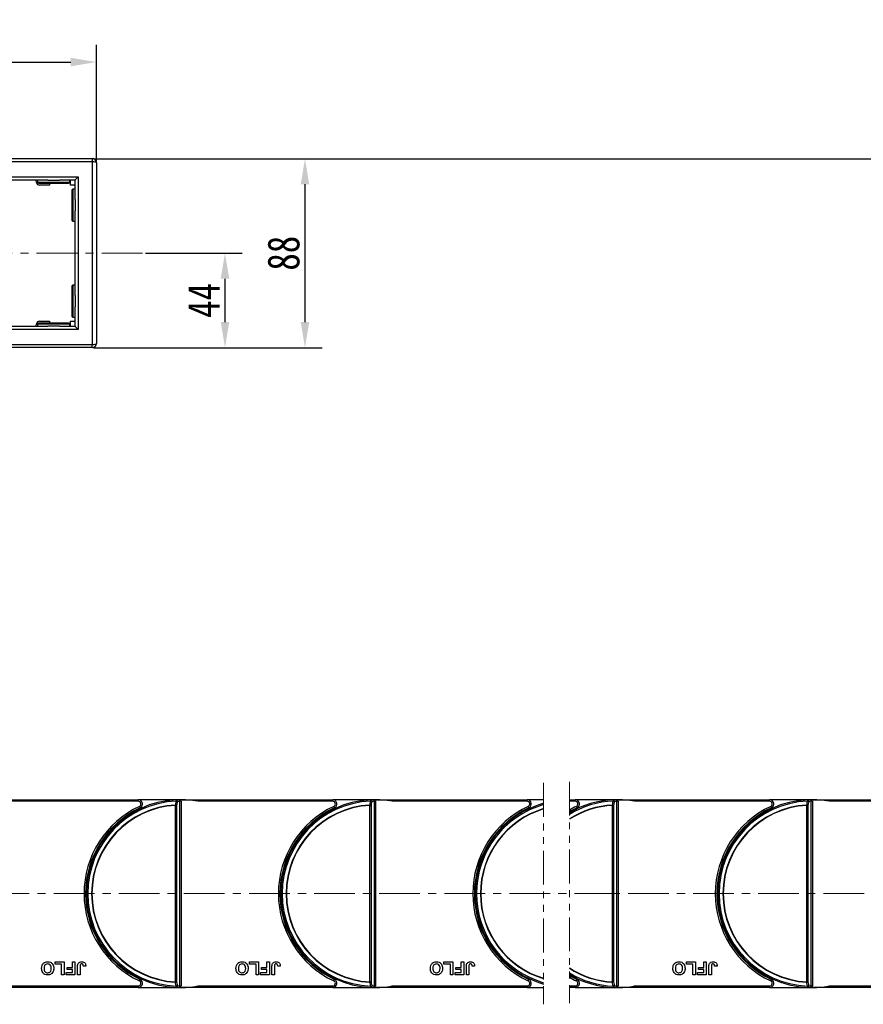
# Model space of a CAD drawing. Header units: millimetres. Extents: x -1595 to 486, y -108 to 1350.
# Tile 24 of 52: x -415 to -20, y 519 to 980. Entities that reach past the tile are written whole.
import ezdxf

# ---------------------------------------------------------------- set-up
doc = ezdxf.new("R2010")
doc.units = ezdxf.units.MM
doc.linetypes.add('CENTERX2', pattern=[20.32, 12.7, -2.54, 2.54, -2.54])
doc.linetypes.add('PHANTOM2', pattern=[31.75, 15.875, -3.175, 3.175, -3.175, 3.175, -3.175])
doc.styles.get("Standard").update_dxf_attribs({"font": '仿宋_GB2312.ttf', "width": 0.8})
doc.dimstyles.new('ISO-60.1', dxfattribs={"dimtxt": 15, "dimasz": 12, "dimexe": 8, "dimexo": 0.625, "dimgap": 2.5, "dimtad": 1, "dimdsep": 46, "dimtxsty": 'Standard', "dimcen": 2.5, "dimadec": 0, "dimazin": 0, "dimtfac": 1, "dimtmove": 0, "dimatfit": 3, "dimfxl": 0, "dimarcsym": 0})

# ---------------------------------------------------------------- blocks, each defined once
blk = doc.blocks.new('*D3696')
at = {"color": 0, "lineweight": -2}
for p, q in [((-501.95, 915.46), (-501.95, 968.41)), ((-378.93, 913.76), (-378.93, 968.41)), ((-489.95, 960.41), (-390.93, 960.41))]:
    blk.add_line(p, q, dxfattribs=at)
at = {"color": 0, "lineweight": 9}
for points in [[(-489.95, 962.41), (-489.95, 958.41), (-501.95, 960.41)], [(-390.93, 962.41), (-390.93, 958.41), (-378.93, 960.41)]]:
    blk.add_solid(points, dxfattribs=at)
at = {"layer": 'Defpoints', "color": 0, "lineweight": 9}
for p in [(-378.93, 960.41), (-501.95, 914.83), (-378.93, 913.14)]:
    blk.add_point(p, dxfattribs=at)
at = {"color": 0, "lineweight": 9, "insert": (-440.44, 970.41), "char_height": 15, "attachment_point": 5}
blk.add_mtext('125', dxfattribs=at)
blk = doc.blocks.new('*D3698')
at = {"color": 0, "lineweight": -2}
for p, q in [((-380.31, 915.14), (-273.28, 915.14)), ((-281.28, 903.14), (-281.28, 838.61)), ((-380.31, 826.61), (-273.28, 826.61))]:
    blk.add_line(p, q, dxfattribs=at)
at = {"color": 0, "lineweight": 9}
for points in [[(-283.28, 903.14), (-279.28, 903.14), (-281.28, 915.14)], [(-283.28, 838.61), (-279.28, 838.61), (-281.28, 826.61)]]:
    blk.add_solid(points, dxfattribs=at)
at = {"layer": 'Defpoints', "color": 0, "lineweight": 9}
for p in [(-380.93, 915.14), (-380.93, 826.61), (-281.28, 826.61)]:
    blk.add_point(p, dxfattribs=at)
at = {"color": 0, "lineweight": 9, "insert": (-291.28, 870.88), "char_height": 15, "attachment_point": 5, "rotation": 90}
blk.add_mtext('88', dxfattribs=at)
blk = doc.blocks.new('*D3699')
at = {"color": 0, "lineweight": -2}
for p, q in [((-356.01, 870.88), (-310.72, 870.88)), ((-318.72, 858.88), (-318.72, 838.61)), ((-356.01, 826.61), (-310.72, 826.61))]:
    blk.add_line(p, q, dxfattribs=at)
at = {"color": 0, "lineweight": 9}
for points in [[(-320.72, 858.88), (-316.72, 858.88), (-318.72, 870.88)], [(-320.72, 838.61), (-316.72, 838.61), (-318.72, 826.61)]]:
    blk.add_solid(points, dxfattribs=at)
at = {"layer": 'Defpoints', "color": 0, "lineweight": 9}
for p in [(-356.64, 870.88), (-356.64, 826.61), (-318.72, 826.61)]:
    blk.add_point(p, dxfattribs=at)
at = {"color": 0, "lineweight": 9, "insert": (-328.72, 848.74), "char_height": 15, "attachment_point": 5, "rotation": 90}
blk.add_mtext('44', dxfattribs=at)
blk = doc.blocks.new('*D3703')
at = {"color": 0, "lineweight": -2}
for p, q in [((-329.51, 915.14), (364.35, 915.14)), ((356.35, 903.14), (356.35, 538.64)), ((266.1, 526.64), (364.35, 526.64))]:
    blk.add_line(p, q, dxfattribs=at)
at = {"color": 0, "lineweight": 9}
for points in [[(354.35, 903.14), (358.35, 903.14), (356.35, 915.14)], [(354.35, 538.64), (358.35, 538.64), (356.35, 526.64)]]:
    blk.add_solid(points, dxfattribs=at)
at = {"layer": 'Defpoints', "color": 0, "lineweight": 9}
for p in [(-330.13, 915.14), (265.48, 526.64), (356.35, 526.64)]:
    blk.add_point(p, dxfattribs=at)
at = {"color": 0, "lineweight": 9, "insert": (346.35, 720.89), "char_height": 15, "attachment_point": 5, "rotation": 90}
blk.add_mtext('2R+88', dxfattribs=at)

msp = doc.modelspace()

# ---------------------------------------------------------------- linework, layer by layer
at = {"color": 7, "linetype": 'Continuous', "lineweight": 25}
for p, q in [((-458.309, 915.163), (-380.931, 915.163)), ((-380.931, 913.663), (-458.309, 913.663)), ((-380.931, 915.163), (-380.931, 913.663)), ((-380.931, 913.663), (-380.931, 828.135)), ((-378.931, 913.163), (-378.931, 828.635)), ((-450.431, 906.663), (-387.431, 906.663)), ((-401.623, 905.163), (-431.238, 905.163)), ((-406.963, 904.003), (-407.167, 905.163)), ((-406.431, 905.163), (-406.431, 904.163)), ((-401.623, 905.163), (-396.238, 905.163)), ((-388.931, 905.163), (-396.238, 905.163)), ((-391.431, 904.163), (-391.431, 905.163)), ((-391.031, 902.763), (-391.031, 905.163)), ((-388.931, 896.092), (-388.931, 905.163)), ((-387.431, 906.663), (-387.431, 835.135)), ((-405.931, 903.663), (-395.489, 903.663)), ((-400.831, 902.763), (-405.486, 902.763)), ((-400.831, 903.663), (-400.831, 902.763)), ((-395.489, 903.663), (-391.931, 903.663)), ((-388.931, 902.763), (-391.031, 902.763)), ((-390.431, 900.399), (-390.431, 886.399)), ((-388.931, 900.899), (-389.931, 900.899)), ((-388.931, 896.092), (-388.931, 890.707)), ((-388.931, 851.092), (-388.931, 890.707)), ((-389.931, 885.899), (-388.931, 885.899)), ((-390.431, 855.399), (-390.431, 841.399)), ((-388.931, 855.899), (-389.931, 855.899)), ((-388.931, 851.092), (-388.931, 845.707)), ((-388.931, 836.635), (-388.931, 845.707)), ((-389.931, 840.899), (-388.931, 840.899)), ((-387.431, 835.135), (-450.431, 835.135)), ((-431.238, 836.635), (-401.623, 836.635)), ((-407.167, 836.635), (-406.963, 837.796)), ((-406.431, 837.635), (-406.431, 836.635)), ((-391.931, 838.135), (-405.931, 838.135)), ((-405.486, 839.035), (-400.831, 839.035)), ((-396.238, 836.635), (-401.623, 836.635)), ((-400.831, 839.035), (-400.831, 838.135)), ((-396.238, 836.635), (-388.931, 836.635)), ((-391.431, 836.635), (-391.431, 837.635)), ((-391.031, 836.635), (-391.031, 839.035)), ((-391.031, 839.035), (-388.931, 839.035)), ((-458.309, 828.135), (-380.931, 828.135)), ((-380.931, 826.635), (-458.309, 826.635)), ((-380.931, 826.635), (-380.931, 828.135)), ((-430.262, 614.899), (-359.294, 614.899)), ((-359.294, 614.149), (-422.483, 614.149)), ((-359.294, 614.149), (-359.294, 614.899)), ((-339.572, 614.899), (-359.294, 614.899)), ((-339.42, 614.306), (-340.022, 614.756)), ((-339.792, 527.656), (-339.792, 614.143)), ((-339.572, 614.899), (-339.262, 614.899)), ((-339.417, 614.149), (-339.262, 614.149)), ((-339.262, 614.899), (-268.294, 614.899)), ((-339.262, 614.899), (-339.262, 614.898)), ((-339.262, 614.149), (-339.262, 527.649)), ((-268.294, 614.149), (-331.483, 614.149)), ((-268.294, 614.149), (-268.294, 614.899)), ((-248.572, 614.899), (-268.294, 614.899)), ((-248.42, 614.306), (-249.022, 614.756)), ((-248.792, 527.656), (-248.792, 614.143)), ((-248.572, 614.899), (-248.262, 614.899)), ((-248.417, 614.149), (-248.262, 614.149)), ((-248.262, 614.899), (-177.294, 614.899)), ((-248.262, 614.899), (-248.262, 614.898)), ((-248.262, 614.149), (-248.262, 527.649)), ((-177.294, 614.149), (-240.483, 614.149)), ((-177.294, 614.149), (-177.294, 614.899)), ((-169.537, 614.899), (-177.294, 614.899)), ((-157.491, 614.899), (-154.758, 614.899)), ((-154.758, 614.149), (-157.491, 614.149)), ((-154.758, 614.149), (-154.758, 614.899)), ((-135.035, 614.899), (-154.758, 614.899)), ((-134.884, 614.306), (-135.485, 614.756)), ((-135.255, 527.656), (-135.255, 614.143)), ((-135.035, 614.899), (-134.725, 614.899)), ((-134.88, 614.149), (-134.725, 614.149)), ((-134.725, 614.899), (-63.758, 614.899)), ((-134.725, 614.899), (-134.725, 614.898)), ((-134.725, 614.149), (-134.725, 527.649)), ((-63.758, 614.149), (-126.946, 614.149)), ((-63.758, 614.149), (-63.758, 614.899)), ((-44.036, 614.899), (-63.758, 614.899)), ((-43.884, 614.306), (-44.485, 614.756)), ((-44.255, 527.656), (-44.255, 614.143)), ((-44.036, 614.899), (-43.725, 614.899)), ((-43.88, 614.149), (-43.725, 614.149)), ((-43.725, 614.899), (27.242, 614.899)), ((-43.725, 614.899), (-43.725, 614.898)), ((-43.725, 614.149), (-43.725, 527.649)), ((27.242, 614.149), (-35.946, 614.149)), ((-341.883, 529.538), (-341.883, 612.26)), ((-341.883, 612.26), (-341.353, 612.26)), ((-341.353, 612.26), (-341.353, 529.538)), ((-250.883, 529.538), (-250.883, 612.26)), ((-250.883, 612.26), (-250.353, 612.26)), ((-250.353, 612.26), (-250.353, 529.538)), ((-137.346, 529.538), (-137.346, 612.26)), ((-137.346, 612.26), (-136.816, 612.26)), ((-136.816, 612.26), (-136.816, 529.538)), ((-46.346, 529.538), (-46.346, 612.26)), ((-46.346, 612.26), (-45.816, 612.26)), ((-45.816, 612.26), (-45.816, 529.538)), ((-382.962, 578.199), (-383.368, 578.199)), ((-291.962, 578.199), (-292.368, 578.199)), ((-200.962, 578.199), (-201.368, 578.199)), ((-87.426, 578.199), (-87.831, 578.199)), ((-383.368, 563.599), (-382.962, 563.599)), ((-292.368, 563.599), (-291.962, 563.599)), ((-201.368, 563.599), (-200.962, 563.599)), ((-87.831, 563.599), (-87.426, 563.599)), ((-398.265, 537.899), (-398.265, 538.899)), ((-398.265, 538.899), (-394.035, 538.899)), ((-395.188, 537.899), (-398.265, 537.899)), ((-395.188, 532.899), (-395.188, 537.899)), ((-394.035, 538.899), (-394.035, 532.899)), ((-392.65, 535.361), (-392.65, 536.361)), ((-392.65, 536.361), (-390.111, 536.361)), ((-390.111, 535.361), (-392.65, 535.361)), ((-390.111, 536.361), (-390.111, 538.899)), ((-390.111, 538.899), (-388.958, 538.899)), ((-390.111, 533.899), (-390.111, 535.361)), ((-388.958, 538.899), (-388.958, 532.899)), ((-387.727, 532.899), (-387.727, 536.682)), ((-386.573, 536.783), (-386.573, 532.899)), ((-383.881, 536.976), (-385.035, 536.899)), ((-307.265, 537.899), (-307.265, 538.899)), ((-307.265, 538.899), (-303.035, 538.899)), ((-304.188, 537.899), (-307.265, 537.899)), ((-304.188, 532.899), (-304.188, 537.899)), ((-303.035, 538.899), (-303.035, 532.899)), ((-301.65, 535.361), (-301.65, 536.361)), ((-301.65, 536.361), (-299.111, 536.361)), ((-299.111, 535.361), (-301.65, 535.361)), ((-299.111, 538.899), (-297.958, 538.899)), ((-299.111, 536.361), (-299.111, 538.899)), ((-299.111, 533.899), (-299.111, 535.361)), ((-297.958, 538.899), (-297.958, 532.899)), ((-296.727, 532.899), (-296.727, 536.682)), ((-295.573, 536.783), (-295.573, 532.899)), ((-292.881, 536.976), (-294.035, 536.899)), ((-216.265, 537.899), (-216.265, 538.899)), ((-216.265, 538.899), (-212.035, 538.899)), ((-213.188, 537.899), (-216.265, 537.899)), ((-213.188, 532.899), (-213.188, 537.899)), ((-212.035, 538.899), (-212.035, 532.899)), ((-210.65, 535.361), (-210.65, 536.361)), ((-210.65, 536.361), (-208.111, 536.361)), ((-208.111, 535.361), (-210.65, 535.361)), ((-208.111, 536.361), (-208.111, 538.899)), ((-208.111, 538.899), (-206.958, 538.899)), ((-208.111, 533.899), (-208.111, 535.361)), ((-206.958, 538.899), (-206.958, 532.899)), ((-205.727, 532.899), (-205.727, 536.682)), ((-204.573, 536.783), (-204.573, 532.899)), ((-201.881, 536.976), (-203.035, 536.899)), ((-102.729, 537.899), (-102.729, 538.899)), ((-102.729, 538.899), (-98.498, 538.899)), ((-99.652, 537.899), (-102.729, 537.899)), ((-99.652, 532.899), (-99.652, 537.899)), ((-98.498, 538.899), (-98.498, 532.899)), ((-97.113, 536.361), (-94.575, 536.361)), ((-97.113, 535.361), (-97.113, 536.361)), ((-94.575, 535.361), (-97.113, 535.361)), ((-94.575, 536.361), (-94.575, 538.899)), ((-94.575, 538.899), (-93.421, 538.899)), ((-94.575, 533.899), (-94.575, 535.361)), ((-93.421, 538.899), (-93.421, 532.899)), ((-92.19, 532.899), (-92.19, 536.682)), ((-91.036, 536.783), (-91.036, 532.899)), ((-88.344, 536.976), (-89.498, 536.899)), ((-394.035, 532.899), (-395.188, 532.899)), ((-393.035, 532.899), (-393.035, 533.899)), ((-393.035, 533.899), (-390.111, 533.899)), ((-388.958, 532.899), (-393.035, 532.899)), ((-386.573, 532.899), (-387.727, 532.899)), ((-303.035, 532.899), (-304.188, 532.899)), ((-302.035, 532.899), (-302.035, 533.899)), ((-302.035, 533.899), (-299.111, 533.899)), ((-297.958, 532.899), (-302.035, 532.899)), ((-295.573, 532.899), (-296.727, 532.899)), ((-212.035, 532.899), (-213.188, 532.899)), ((-211.035, 532.899), (-211.035, 533.899)), ((-211.035, 533.899), (-208.111, 533.899)), ((-206.958, 532.899), (-211.035, 532.899)), ((-204.573, 532.899), (-205.727, 532.899)), ((-98.498, 532.899), (-99.652, 532.899)), ((-97.498, 533.899), (-94.575, 533.899)), ((-97.498, 532.899), (-97.498, 533.899)), ((-93.421, 532.899), (-97.498, 532.899)), ((-91.036, 532.899), (-92.19, 532.899)), ((-359.294, 526.899), (-430.262, 526.899)), ((-422.483, 527.649), (-359.294, 527.649)), ((-359.294, 527.649), (-359.294, 526.899)), ((-359.294, 526.899), (-339.572, 526.899)), ((-341.353, 529.538), (-341.883, 529.538)), ((-339.262, 526.899), (-339.572, 526.899)), ((-339.417, 527.649), (-339.262, 527.649)), ((-339.262, 526.9), (-339.262, 526.899)), ((-268.294, 526.899), (-339.262, 526.899)), ((-331.483, 527.649), (-268.294, 527.649)), ((-268.294, 527.649), (-268.294, 526.899)), ((-268.294, 526.899), (-248.572, 526.899)), ((-250.353, 529.538), (-250.883, 529.538)), ((-248.262, 526.899), (-248.572, 526.899)), ((-248.417, 527.649), (-248.262, 527.649)), ((-248.262, 526.9), (-248.262, 526.899)), ((-177.294, 526.899), (-248.262, 526.899)), ((-240.483, 527.649), (-177.294, 527.649)), ((-177.294, 527.649), (-177.294, 526.899)), ((-177.294, 526.899), (-169.538, 526.899)), ((-157.492, 527.649), (-154.758, 527.649)), ((-154.758, 526.899), (-157.492, 526.899)), ((-154.758, 527.649), (-154.758, 526.899)), ((-154.758, 526.899), (-135.035, 526.899)), ((-136.816, 529.538), (-137.346, 529.538)), ((-134.725, 526.899), (-135.035, 526.899)), ((-134.88, 527.649), (-134.725, 527.649)), ((-134.725, 526.9), (-134.725, 526.899)), ((-63.758, 526.899), (-134.725, 526.899)), ((-126.946, 527.649), (-63.758, 527.649)), ((-63.758, 527.649), (-63.758, 526.899)), ((-63.758, 526.899), (-44.036, 526.899)), ((-45.816, 529.538), (-46.346, 529.538)), ((-43.725, 526.899), (-44.036, 526.899)), ((-43.88, 527.649), (-43.725, 527.649)), ((-43.725, 526.9), (-43.725, 526.899)), ((27.242, 526.899), (-43.725, 526.899)), ((-35.946, 527.649), (27.242, 527.649))]:
    msp.add_line(p, q, dxfattribs=at)
at = {"color": 8, "linetype": 'Continuous', "lineweight": 25}
for p, q in [((-406.431, 904.163), (-395.243, 904.163)), ((-395.243, 904.163), (-391.431, 904.163)), ((-389.931, 900.899), (-389.931, 885.899)), ((-389.931, 855.899), (-389.931, 840.899)), ((-391.431, 837.635), (-406.431, 837.635))]:
    msp.add_line(p, q, dxfattribs=at)
at = {"color": 1, "linetype": 'CENTERX2', "lineweight": 13, "ltscale": 1.5}
for p, q in [((-357.361, 870.899), (-686.77, 870.54)), ((-612.262, 570.899), (-135.779, 570.899)), ((285.26, 570.899), (-148.726, 570.899))]:
    msp.add_line(p, q, dxfattribs=at)
at = {"color": 3, "linetype": 'PHANTOM2', "lineweight": 9}
for p, q in [((-169.537, 622.736), (-169.538, 519.062)), ((-157.491, 623.298), (-157.492, 519.625))]:
    msp.add_line(p, q, dxfattribs=at)
at = {"color": 7, "linetype": 'Continuous', "lineweight": 25, "flags": 128}
for points in [[(-387.431, 906.663), (-387.723, 906.37), (-388.005, 906.089), (-388.264, 905.83), (-388.491, 905.602), (-388.678, 905.416), (-388.817, 905.277), (-388.902, 905.192), (-388.931, 905.163)], [(-388.931, 836.635), (-388.902, 836.606), (-388.817, 836.521), (-388.678, 836.382), (-388.491, 836.196), (-388.264, 835.968), (-388.005, 835.709), (-387.723, 835.428), (-387.431, 835.135)], [(-341.552, 614.855), (-341.551, 614.844), (-341.55, 614.811), (-341.547, 614.757), (-341.544, 614.685), (-341.54, 614.595), (-341.535, 614.491), (-341.53, 614.376), (-341.525, 614.252)], [(-250.552, 614.855), (-250.551, 614.844), (-250.55, 614.811), (-250.547, 614.757), (-250.544, 614.685), (-250.54, 614.595), (-250.535, 614.491), (-250.53, 614.376), (-250.525, 614.252)], [(-137.015, 614.855), (-137.015, 614.844), (-137.013, 614.811), (-137.011, 614.757), (-137.007, 614.685), (-137.003, 614.595), (-136.999, 614.491), (-136.993, 614.376), (-136.988, 614.252)], [(-46.015, 614.855), (-46.015, 614.844), (-46.013, 614.811), (-46.011, 614.757), (-46.007, 614.685), (-46.003, 614.595), (-45.999, 614.491), (-45.993, 614.376), (-45.988, 614.252)], [(-358.763, 611.768), (-358.701, 611.635), (-358.641, 611.508), (-358.586, 611.39), (-358.538, 611.288), (-358.498, 611.203), (-358.468, 611.14), (-358.45, 611.102), (-358.444, 611.089)], [(-341.891, 612.407), (-341.89, 612.389), (-341.889, 612.371), (-341.888, 612.352), (-341.887, 612.334), (-341.886, 612.316), (-341.885, 612.297), (-341.884, 612.279), (-341.883, 612.26)], [(-267.763, 611.768), (-267.701, 611.635), (-267.641, 611.508), (-267.586, 611.39), (-267.538, 611.288), (-267.498, 611.203), (-267.468, 611.14), (-267.45, 611.102), (-267.444, 611.089)], [(-250.891, 612.407), (-250.89, 612.389), (-250.889, 612.371), (-250.888, 612.352), (-250.887, 612.334), (-250.886, 612.316), (-250.885, 612.297), (-250.884, 612.279), (-250.883, 612.26)], [(-176.763, 611.768), (-176.701, 611.635), (-176.641, 611.508), (-176.586, 611.39), (-176.538, 611.288), (-176.498, 611.203), (-176.468, 611.14), (-176.45, 611.102), (-176.444, 611.089)], [(-154.226, 611.768), (-154.164, 611.635), (-154.104, 611.508), (-154.049, 611.39), (-154.001, 611.288), (-153.961, 611.203), (-153.932, 611.14), (-153.914, 611.102), (-153.907, 611.089)], [(-137.354, 612.407), (-137.353, 612.389), (-137.352, 612.371), (-137.351, 612.352), (-137.35, 612.334), (-137.349, 612.316), (-137.348, 612.297), (-137.347, 612.279), (-137.346, 612.26)], [(-63.226, 611.768), (-63.164, 611.635), (-63.104, 611.508), (-63.049, 611.39), (-63.001, 611.288), (-62.961, 611.203), (-62.932, 611.14), (-62.914, 611.102), (-62.907, 611.089)], [(-358.763, 530.031), (-358.701, 530.163), (-358.641, 530.29), (-358.586, 530.408), (-358.538, 530.511), (-358.498, 530.595), (-358.468, 530.658), (-358.45, 530.696), (-358.444, 530.709)], [(-267.763, 530.031), (-267.701, 530.163), (-267.641, 530.29), (-267.586, 530.408), (-267.538, 530.511), (-267.498, 530.595), (-267.468, 530.658), (-267.45, 530.696), (-267.444, 530.709)], [(-176.763, 530.031), (-176.701, 530.163), (-176.641, 530.29), (-176.586, 530.408), (-176.538, 530.511), (-176.498, 530.595), (-176.468, 530.658), (-176.45, 530.696), (-176.444, 530.709)], [(-154.226, 530.031), (-154.164, 530.163), (-154.104, 530.29), (-154.049, 530.408), (-154.001, 530.511), (-153.961, 530.595), (-153.932, 530.658), (-153.914, 530.696), (-153.907, 530.709)], [(-63.226, 530.031), (-63.164, 530.163), (-63.104, 530.29), (-63.049, 530.408), (-63.001, 530.511), (-62.961, 530.595), (-62.932, 530.658), (-62.914, 530.696), (-62.907, 530.709)], [(-341.883, 529.538), (-341.884, 529.519), (-341.885, 529.501), (-341.886, 529.482), (-341.887, 529.464), (-341.888, 529.446), (-341.889, 529.427), (-341.89, 529.409), (-341.891, 529.391)], [(-341.525, 527.546), (-341.53, 527.423), (-341.535, 527.307), (-341.54, 527.203), (-341.544, 527.113), (-341.547, 527.041), (-341.55, 526.987), (-341.551, 526.955), (-341.552, 526.944)], [(-250.883, 529.538), (-250.884, 529.519), (-250.885, 529.501), (-250.886, 529.482), (-250.887, 529.464), (-250.888, 529.446), (-250.889, 529.427), (-250.89, 529.409), (-250.891, 529.391)], [(-250.525, 527.546), (-250.53, 527.423), (-250.535, 527.307), (-250.54, 527.203), (-250.544, 527.113), (-250.547, 527.041), (-250.55, 526.987), (-250.551, 526.955), (-250.552, 526.944)], [(-137.346, 529.538), (-137.347, 529.519), (-137.348, 529.501), (-137.349, 529.482), (-137.35, 529.464), (-137.351, 529.446), (-137.352, 529.427), (-137.353, 529.409), (-137.354, 529.391)], [(-136.988, 527.546), (-136.993, 527.423), (-136.999, 527.307), (-137.003, 527.203), (-137.007, 527.113), (-137.011, 527.041), (-137.013, 526.987), (-137.015, 526.955), (-137.015, 526.944)], [(-45.988, 527.546), (-45.993, 527.423), (-45.999, 527.307), (-46.003, 527.203), (-46.007, 527.113), (-46.011, 527.041), (-46.013, 526.987), (-46.015, 526.955), (-46.015, 526.944)]]:
    msp.add_lwpolyline(points, dxfattribs=at)
at = {"color": 7, "linetype": 'Continuous', "lineweight": 25}
for centre, radius, start, end in [((-380.931, 913.163), 2, 0, 90), ((-405.486, 904.263), 1.5, 190, 270), ((-405.931, 904.163), 0.5, 180, 270), ((-391.931, 904.163), 0.5, 270, 0), ((-389.931, 900.399), 0.5, 90, 180), ((-389.931, 886.399), 0.5, 180, 270), ((-389.931, 855.399), 0.5, 90, 180), ((-389.931, 841.399), 0.5, 180, 270), ((-405.486, 837.535), 1.5, 90, 170), ((-405.931, 837.635), 0.5, 90, 180), ((-391.931, 837.635), 0.5, 0, 90), ((-380.931, 828.635), 2, 270, 0), ((-339.572, 570.899), 44, 92.57859, 267.42141), ((-339.572, 570.899), 43.397, 92.57859, 267.42141), ((-359.294, 612.899), 2, 295.15349, 90), ((-359.294, 612.899), 1.25, 295.15349, 90), ((-339.572, 570.899), 44, 91.40525, 92.57859), ((-341.66, 614.186), 0.677, 353.16625, 80.78329), ((-342.068, 611.212), 3.088, 69.52546, 79.868), ((-339.042, 570.899), 43.25, 90.99361, 92.57859), ((-339.572, 570.899), 44, 79.40598, 91.40525), ((-340.671, 614.162), 0.88, 358.72506, 42.44683), ((-342.956, 614.15), 3.54, 359.98441, 2.52712), ((-248.572, 570.899), 44, 92.57859, 267.42141), ((-248.572, 570.899), 43.397, 92.57859, 267.42141), ((-268.294, 612.899), 2, 295.15349, 90), ((-268.294, 612.899), 1.25, 295.15349, 90), ((-248.572, 570.899), 44, 91.40525, 92.57859), ((-250.66, 614.186), 0.677, 353.16756, 80.78199), ((-251.068, 611.211), 3.089, 69.5275, 79.86596), ((-248.042, 570.899), 43.25, 90.99361, 92.57859), ((-248.572, 570.899), 44, 79.40598, 91.40525), ((-249.671, 614.162), 0.88, 358.72417, 42.44528), ((-251.994, 614.15), 3.577, 359.99234, 2.50831), ((-177.294, 612.899), 2, 295.15349, 90), ((-177.294, 612.899), 1.25, 295.15349, 90), ((-135.035, 570.899), 44, 92.57859, 120.68742), ((-135.035, 570.899), 43.397, 92.57859, 121.161), ((-154.758, 612.899), 2, 295.15349, 90), ((-154.758, 612.899), 1.25, 295.15349, 90), ((-135.035, 570.899), 44, 91.40525, 92.57859), ((-137.124, 614.186), 0.677, 353.16632, 80.78032), ((-137.531, 611.213), 3.088, 69.52419, 79.86764), ((-134.505, 570.899), 43.25, 90.99361, 92.57859), ((-135.035, 570.899), 44, 79.40598, 91.40525), ((-136.135, 614.162), 0.88, 358.7258, 42.43878), ((-138.532, 614.147), 3.651, 0.0288, 2.49359), ((-44.035, 570.899), 44, 92.57859, 267.42141), ((-44.035, 570.899), 43.397, 92.57859, 267.42141), ((-63.758, 612.899), 2, 295.15349, 90), ((-63.758, 612.899), 1.25, 295.15349, 90), ((-44.035, 570.899), 44, 91.40525, 92.57859), ((-46.124, 614.186), 0.677, 353.1688, 80.78365), ((-46.531, 611.212), 3.088, 69.52588, 79.8692), ((-43.505, 570.899), 43.25, 90.99361, 92.57859), ((-44.035, 570.899), 44, 79.40598, 91.40525), ((-45.134, 614.162), 0.879, 358.72005, 42.45429), ((-47.382, 614.152), 3.502, 359.95442, 2.52449), ((-339.572, 570.899), 45.15, 115.15349, 244.84651), ((-339.572, 570.899), 44.4, 115.15349, 244.84651), ((-339.572, 570.899), 41.573, 93.19752, 266.80248), ((-339.572, 570.899), 41.426, 93.19752, 266.80248), ((-342.434, 609.355), 3.1, 69.57943, 79.9114), ((-248.572, 570.899), 45.15, 115.15349, 244.84651), ((-248.572, 570.899), 44.4, 115.15349, 244.84651), ((-248.572, 570.899), 41.573, 93.19752, 266.80248), ((-248.572, 570.899), 41.426, 93.19752, 266.80248), ((-251.434, 609.356), 3.099, 69.57796, 79.91288), ((-157.572, 570.899), 45.15, 115.15349, 244.84651), ((-157.572, 570.899), 44.4, 115.15349, 244.84651), ((-157.572, 570.899), 44, 105.77863, 254.21961), ((-157.572, 570.899), 43.397, 106.0037, 253.99454), ((-157.572, 570.899), 41.573, 106.72618, 253.27206), ((-157.572, 570.899), 41.426, 106.78732, 253.21091), ((-135.035, 570.899), 41.573, 93.19752, 122.69396), ((-135.035, 570.899), 41.426, 93.19752, 122.82463), ((-135.035, 570.899), 45.15, 115.15349, 119.82514), ((-135.035, 570.899), 44.4, 115.15349, 120.38157), ((-137.898, 609.354), 3.101, 69.58202, 79.90882), ((-44.035, 570.899), 45.15, 115.15349, 244.84651), ((-44.035, 570.899), 44.4, 115.15349, 244.84651), ((-44.035, 570.899), 41.573, 93.19752, 266.80248), ((-44.035, 570.899), 41.426, 93.19752, 266.80248), ((-68.365, 611.101), 22.049, 3.01447, 3.39671), ((-46.897, 609.355), 3.1, 69.58048, 79.91357), ((-135.035, 570.899), 41.426, 237.1736, 266.80248), ((-135.035, 570.899), 41.573, 237.30428, 266.80248), ((-359.294, 528.899), 2, 270, 64.84651), ((-268.294, 528.899), 2, 270, 64.84651), ((-177.294, 528.899), 2, 270, 64.84651), ((-135.035, 570.899), 43.397, 238.83723, 267.42141), ((-135.035, 570.899), 44, 239.31082, 267.42141), ((-135.035, 570.899), 44.4, 239.61667, 244.84651), ((-135.035, 570.899), 45.15, 240.17309, 244.84651), ((-154.758, 528.899), 2, 270, 64.84651), ((-63.758, 528.899), 2, 270, 64.84651), ((-359.294, 528.899), 1.25, 270, 64.84651), ((-342.434, 532.443), 3.1, 280.0886, 290.42057), ((-341.66, 527.612), 0.677, 279.21527, 6.83518), ((-339.572, 570.899), 44, 267.42141, 268.59475), ((-342.068, 530.586), 3.088, 280.132, 290.47454), ((-339.042, 570.899), 43.25, 267.42141, 269.00639), ((-339.572, 570.899), 44, 268.59475, 280.59402), ((-340.671, 527.636), 0.88, 317.55644, 1.2735), ((-342.953, 527.648), 3.536, 357.47171, 0.01677), ((-268.294, 528.899), 1.25, 270, 64.84651), ((-251.434, 532.442), 3.099, 280.08712, 290.42204), ((-250.66, 527.612), 0.677, 279.21658, 6.83388), ((-248.572, 570.899), 44, 267.42141, 268.59475), ((-251.068, 530.587), 3.089, 280.13404, 290.4725), ((-248.042, 570.899), 43.25, 267.42141, 269.00639), ((-248.572, 570.899), 44, 268.59475, 280.59402), ((-249.671, 527.636), 0.88, 317.55799, 1.27438), ((-251.991, 527.649), 3.574, 357.49052, 0.00883), ((-177.294, 528.899), 1.25, 270, 64.84651), ((-154.758, 528.899), 1.25, 270, 64.84651), ((-137.898, 532.444), 3.101, 280.09118, 290.41798), ((-137.124, 527.612), 0.677, 279.21968, 6.83368), ((-135.035, 570.899), 44, 267.42141, 268.59475), ((-137.531, 530.586), 3.088, 280.13236, 290.47581), ((-134.505, 570.899), 43.25, 267.42141, 269.00639), ((-135.035, 570.899), 44, 268.59475, 280.59402), ((-136.135, 527.636), 0.88, 317.56575, 1.27151), ((-138.532, 527.651), 3.651, 357.50641, 359.9712), ((-63.758, 528.899), 1.25, 270, 64.84651), ((-64.541, 530.483), 18.22, 356.56313, 357.0257), ((-46.897, 532.443), 3.1, 280.08643, 290.41952), ((-46.124, 527.612), 0.677, 279.21635, 6.8312), ((-44.035, 570.899), 44, 267.42141, 268.59475), ((-46.531, 530.586), 3.088, 280.1308, 290.47412), ((-43.505, 570.899), 43.25, 267.42141, 269.00639), ((-44.035, 570.899), 44, 268.59475, 280.59402), ((-45.134, 527.636), 0.879, 317.55024, 1.27726), ((-47.382, 527.646), 3.502, 357.47551, 0.04558)]:
    msp.add_arc(centre, radius, start, end, dxfattribs=at)
for centre, start_param, end_param in [((-380.931, 913.163), 0, 1.5707963), ((-380.931, 828.635), 4.712389, 6.2831853)]:
    msp.add_ellipse(centre, major_axis=(2, 0), ratio=0.25, start_param=start_param, end_param=end_param, dxfattribs=at)
for points, knots in [([(-341.891, 612.407), (-341.807, 612.829), (-341.685, 613.444), (-341.563, 614.059), (-341.525, 614.252)], [0, 0, 0, 0, 0.6855349, 1, 1, 1, 1]), ([(-340.988, 614.105), (-341.026, 613.912), (-341.148, 613.297), (-341.269, 612.682), (-341.353, 612.26)], [0, 0, 0, 0, 0.3144765, 1, 1, 1, 1]), ([(-340.022, 614.756), (-340.155, 614.806), (-340.359, 614.882), (-340.575, 614.885), (-340.651, 614.886)], [0, 0, 0, 0, 0.64984434, 1, 1, 1, 1]), ([(-339.417, 614.149), (-339.475, 614.149), (-339.615, 614.148), (-339.727, 614.145), (-339.792, 614.143)], [0, 0, 0, 0, 0.4157122, 1, 1, 1, 1]), ([(-339.262, 614.149), (-339.263, 614.15), (-339.315, 614.203), (-339.369, 614.255), (-339.42, 614.306)], [0, 0, 0, 0, 0.024536, 1, 1, 1, 1]), ([(-250.891, 612.407), (-250.807, 612.829), (-250.685, 613.444), (-250.563, 614.059), (-250.525, 614.252)], [0, 0, 0, 0, 0.68553685, 1, 1, 1, 1]), ([(-249.988, 614.105), (-250.026, 613.912), (-250.148, 613.297), (-250.269, 612.682), (-250.353, 612.26)], [0, 0, 0, 0, 0.314476, 1, 1, 1, 1]), ([(-249.022, 614.756), (-249.155, 614.806), (-249.359, 614.882), (-249.575, 614.885), (-249.651, 614.886)], [0, 0, 0, 0, 0.6498294, 1, 1, 1, 1]), ([(-248.417, 614.149), (-248.475, 614.149), (-248.615, 614.148), (-248.727, 614.145), (-248.792, 614.143)], [0, 0, 0, 0, 0.4157122, 1, 1, 1, 1]), ([(-248.262, 614.149), (-248.263, 614.15), (-248.315, 614.203), (-248.369, 614.255), (-248.42, 614.306)], [0, 0, 0, 0, 0.0245372, 1, 1, 1, 1]), ([(-137.354, 612.407), (-137.271, 612.829), (-137.149, 613.444), (-137.026, 614.059), (-136.988, 614.252)], [0, 0, 0, 0, 0.68553388, 1, 1, 1, 1]), ([(-136.451, 614.105), (-136.489, 613.912), (-136.611, 613.297), (-136.732, 612.682), (-136.816, 612.26)], [0, 0, 0, 0, 0.314474, 1, 1, 1, 1]), ([(-135.485, 614.756), (-135.618, 614.806), (-135.822, 614.882), (-136.039, 614.885), (-136.115, 614.886)], [0, 0, 0, 0, 0.6497995, 1, 1, 1, 1]), ([(-134.88, 614.149), (-134.938, 614.149), (-135.078, 614.148), (-135.19, 614.145), (-135.255, 614.143)], [0, 0, 0, 0, 0.4157505, 1, 1, 1, 1]), ([(-134.725, 614.149), (-134.726, 614.15), (-134.779, 614.203), (-134.832, 614.255), (-134.884, 614.306)], [0, 0, 0, 0, 0.02453486, 1, 1, 1, 1]), ([(-46.354, 612.407), (-46.271, 612.829), (-46.149, 613.444), (-46.026, 614.059), (-45.988, 614.252)], [0, 0, 0, 0, 0.68553983, 1, 1, 1, 1]), ([(-45.451, 614.105), (-45.489, 613.912), (-45.611, 613.297), (-45.733, 612.682), (-45.816, 612.26)], [0, 0, 0, 0, 0.31447989, 1, 1, 1, 1]), ([(-44.485, 614.756), (-44.618, 614.806), (-44.822, 614.882), (-45.039, 614.885), (-45.115, 614.886)], [0, 0, 0, 0, 0.6498593, 1, 1, 1, 1]), ([(-43.88, 614.149), (-43.938, 614.149), (-44.078, 614.148), (-44.19, 614.145), (-44.255, 614.143)], [0, 0, 0, 0, 0.415674, 1, 1, 1, 1]), ([(-43.725, 614.149), (-43.726, 614.15), (-43.779, 614.203), (-43.832, 614.255), (-43.884, 614.306)], [0, 0, 0, 0, 0.02453486, 1, 1, 1, 1]), ([(-404.573, 535.908), (-404.544, 536.351), (-404.485, 537.236), (-403.785, 538.311), (-402.779, 538.901), (-402.083, 538.951), (-401.735, 538.976)], [0, 0, 0, 0, 0.280559, 0.5594744, 0.7794223, 1, 1, 1, 1]), ([(-401.718, 532.822), (-402.165, 532.865), (-403.058, 532.949), (-404.051, 533.798), (-404.517, 534.86), (-404.554, 535.558), (-404.573, 535.908)], [0, 0, 0, 0, 0.2798263, 0.5586395, 0.7789865, 1, 1, 1, 1]), ([(-401.733, 537.976), (-402.018, 537.939), (-402.588, 537.865), (-403.336, 537.073), (-403.388, 536.332), (-403.419, 535.879)], [0, 0, 0, 0, 0.2799821, 0.5597541, 1, 1, 1, 1]), ([(-403.419, 535.879), (-403.407, 535.596), (-403.382, 535.034), (-403.021, 534.304), (-402.399, 533.879), (-401.955, 533.841), (-401.733, 533.822)], [0, 0, 0, 0, 0.2811006, 0.5600103, 0.7797046, 1, 1, 1, 1]), ([(-401.735, 538.976), (-401.291, 538.936), (-400.406, 538.856), (-399.412, 538.025), (-398.938, 536.975), (-398.9, 536.282), (-398.881, 535.935)], [0, 0, 0, 0, 0.2799416, 0.5587153, 0.7790515, 1, 1, 1, 1]), ([(-400.035, 535.896), (-400.048, 536.18), (-400.075, 536.746), (-400.453, 537.468), (-401.064, 537.91), (-401.51, 537.954), (-401.733, 537.976)], [0, 0, 0, 0, 0.2810103, 0.5601262, 0.7799449, 1, 1, 1, 1]), ([(-401.733, 533.822), (-401.447, 533.855), (-400.877, 533.921), (-400.116, 534.7), (-400.065, 535.442), (-400.035, 535.896)], [0, 0, 0, 0, 0.28026756, 0.55987496, 1, 1, 1, 1]), ([(-398.881, 535.935), (-398.889, 535.642), (-398.903, 535.12), (-399.074, 534.627), (-399.149, 534.41)], [0, 0, 0, 0, 0.56018348, 1, 1, 1, 1]), ([(-387.727, 536.682), (-387.725, 536.897), (-387.723, 537.283), (-387.635, 537.657), (-387.596, 537.822)], [0, 0, 0, 0, 0.560306, 1, 1, 1, 1]), ([(-387.596, 537.822), (-387.502, 538.022), (-387.313, 538.421), (-386.652, 538.905), (-386.082, 538.949), (-385.734, 538.976)], [0, 0, 0, 0, 0.2801275, 0.56030834, 1, 1, 1, 1]), ([(-385.809, 537.976), (-385.948, 537.967), (-386.157, 537.953), (-386.387, 537.786), (-386.577, 537.412), (-386.575, 537.062), (-386.573, 536.783)], [0, 0, 0, 0, 0.2494036, 0.3744378, 0.4994621, 1, 1, 1, 1]), ([(-385.191, 537.645), (-385.231, 537.702), (-385.311, 537.814), (-385.523, 537.949), (-385.7, 537.966), (-385.809, 537.976)], [0, 0, 0, 0, 0.2807536, 0.5609467, 1, 1, 1, 1]), ([(-385.734, 538.976), (-385.441, 538.954), (-384.858, 538.911), (-384.193, 538.366), (-383.915, 537.66), (-383.892, 537.204), (-383.881, 536.976)], [0, 0, 0, 0, 0.28023807, 0.55842048, 0.77883564, 1, 1, 1, 1]), ([(-385.035, 536.899), (-385.04, 537.044), (-385.051, 537.302), (-385.148, 537.541), (-385.191, 537.645)], [0, 0, 0, 0, 0.56099914, 1, 1, 1, 1]), ([(-313.573, 535.908), (-313.544, 536.351), (-313.485, 537.236), (-312.785, 538.311), (-311.779, 538.901), (-311.083, 538.951), (-310.735, 538.976)], [0, 0, 0, 0, 0.280559, 0.5594744, 0.7794223, 1, 1, 1, 1]), ([(-310.718, 532.822), (-311.165, 532.865), (-312.058, 532.949), (-313.051, 533.798), (-313.517, 534.86), (-313.554, 535.558), (-313.573, 535.908)], [0, 0, 0, 0, 0.279826, 0.5586413, 0.7789867, 1, 1, 1, 1]), ([(-310.733, 537.976), (-311.018, 537.939), (-311.588, 537.865), (-312.336, 537.073), (-312.388, 536.332), (-312.419, 535.879)], [0, 0, 0, 0, 0.2799818, 0.5597535, 1, 1, 1, 1]), ([(-312.419, 535.879), (-312.407, 535.596), (-312.382, 535.034), (-312.021, 534.304), (-311.399, 533.879), (-310.955, 533.841), (-310.733, 533.822)], [0, 0, 0, 0, 0.28110105, 0.56001057, 0.77970475, 1, 1, 1, 1]), ([(-310.735, 538.976), (-310.291, 538.936), (-309.406, 538.856), (-308.412, 538.025), (-307.938, 536.975), (-307.9, 536.282), (-307.881, 535.935)], [0, 0, 0, 0, 0.2799387, 0.5587152, 0.7790516, 1, 1, 1, 1]), ([(-309.035, 535.896), (-309.048, 536.18), (-309.075, 536.746), (-309.453, 537.468), (-310.064, 537.91), (-310.51, 537.954), (-310.733, 537.976)], [0, 0, 0, 0, 0.2810114, 0.5601254, 0.7799445, 1, 1, 1, 1]), ([(-310.733, 533.822), (-310.447, 533.855), (-309.877, 533.921), (-309.116, 534.7), (-309.065, 535.442), (-309.035, 535.896)], [0, 0, 0, 0, 0.28026756, 0.55987496, 1, 1, 1, 1]), ([(-307.881, 535.935), (-307.889, 535.642), (-307.903, 535.12), (-308.074, 534.627), (-308.149, 534.41)], [0, 0, 0, 0, 0.56018161, 1, 1, 1, 1]), ([(-296.727, 536.682), (-296.726, 536.897), (-296.723, 537.283), (-296.635, 537.657), (-296.596, 537.822)], [0, 0, 0, 0, 0.560306, 1, 1, 1, 1]), ([(-296.596, 537.822), (-296.502, 538.022), (-296.313, 538.421), (-295.652, 538.905), (-295.082, 538.949), (-294.734, 538.976)], [0, 0, 0, 0, 0.2801298, 0.5603097, 1, 1, 1, 1]), ([(-294.809, 537.976), (-294.948, 537.967), (-295.157, 537.953), (-295.387, 537.786), (-295.577, 537.412), (-295.575, 537.062), (-295.573, 536.783)], [0, 0, 0, 0, 0.2493961, 0.374431, 0.4994604, 1, 1, 1, 1]), ([(-294.191, 537.645), (-294.231, 537.702), (-294.311, 537.814), (-294.523, 537.949), (-294.7, 537.966), (-294.809, 537.976)], [0, 0, 0, 0, 0.2807528, 0.56092794, 1, 1, 1, 1]), ([(-294.734, 538.976), (-294.441, 538.954), (-293.858, 538.911), (-293.193, 538.366), (-292.915, 537.66), (-292.892, 537.204), (-292.881, 536.976)], [0, 0, 0, 0, 0.2802337, 0.5584203, 0.7788358, 1, 1, 1, 1]), ([(-294.035, 536.899), (-294.04, 537.044), (-294.051, 537.302), (-294.148, 537.541), (-294.191, 537.645)], [0, 0, 0, 0, 0.561, 1, 1, 1, 1]), ([(-222.573, 535.908), (-222.544, 536.351), (-222.485, 537.236), (-221.785, 538.311), (-220.779, 538.901), (-220.083, 538.951), (-219.735, 538.976)], [0, 0, 0, 0, 0.2805582, 0.559475, 0.7794226, 1, 1, 1, 1]), ([(-219.718, 532.822), (-220.165, 532.865), (-221.058, 532.949), (-222.051, 533.798), (-222.517, 534.86), (-222.554, 535.558), (-222.573, 535.908)], [0, 0, 0, 0, 0.2798266, 0.5586402, 0.7789862, 1, 1, 1, 1]), ([(-219.733, 537.976), (-220.018, 537.939), (-220.588, 537.865), (-221.336, 537.073), (-221.388, 536.332), (-221.419, 535.879)], [0, 0, 0, 0, 0.2799825, 0.5597514, 1, 1, 1, 1]), ([(-221.419, 535.879), (-221.407, 535.596), (-221.382, 535.034), (-221.021, 534.304), (-220.399, 533.879), (-219.955, 533.841), (-219.733, 533.822)], [0, 0, 0, 0, 0.2811021, 0.5600098, 0.7797044, 1, 1, 1, 1]), ([(-219.735, 538.976), (-219.291, 538.936), (-218.406, 538.856), (-217.412, 538.025), (-216.938, 536.975), (-216.9, 536.282), (-216.881, 535.935)], [0, 0, 0, 0, 0.2799387, 0.5587152, 0.7790516, 1, 1, 1, 1]), ([(-218.035, 535.896), (-218.048, 536.18), (-218.075, 536.746), (-218.453, 537.468), (-219.064, 537.91), (-219.51, 537.954), (-219.733, 537.976)], [0, 0, 0, 0, 0.2810103, 0.5601262, 0.7799449, 1, 1, 1, 1]), ([(-219.733, 533.822), (-219.447, 533.855), (-218.877, 533.921), (-218.116, 534.7), (-218.065, 535.442), (-218.035, 535.896)], [0, 0, 0, 0, 0.2802713, 0.5598777, 1, 1, 1, 1]), ([(-216.881, 535.935), (-216.889, 535.642), (-216.903, 535.12), (-217.074, 534.627), (-217.149, 534.41)], [0, 0, 0, 0, 0.5601801, 1, 1, 1, 1]), ([(-205.727, 536.682), (-205.726, 536.897), (-205.723, 537.283), (-205.635, 537.657), (-205.596, 537.822)], [0, 0, 0, 0, 0.56030428, 1, 1, 1, 1]), ([(-205.596, 537.822), (-205.502, 538.022), (-205.313, 538.421), (-204.652, 538.905), (-204.082, 538.949), (-203.734, 538.976)], [0, 0, 0, 0, 0.2801261, 0.5603106, 1, 1, 1, 1]), ([(-203.809, 537.976), (-203.948, 537.967), (-204.157, 537.953), (-204.387, 537.786), (-204.577, 537.412), (-204.575, 537.062), (-204.573, 536.783)], [0, 0, 0, 0, 0.2493885, 0.3744241, 0.4994587, 1, 1, 1, 1]), ([(-203.191, 537.645), (-203.231, 537.702), (-203.311, 537.814), (-203.523, 537.949), (-203.7, 537.966), (-203.809, 537.976)], [0, 0, 0, 0, 0.2807613, 0.5609148, 1, 1, 1, 1]), ([(-203.734, 538.976), (-203.441, 538.954), (-202.858, 538.911), (-202.193, 538.366), (-201.915, 537.66), (-201.892, 537.204), (-201.881, 536.976)], [0, 0, 0, 0, 0.2802393, 0.5584191, 0.7788352, 1, 1, 1, 1]), ([(-203.035, 536.899), (-203.04, 537.044), (-203.051, 537.302), (-203.148, 537.541), (-203.191, 537.645)], [0, 0, 0, 0, 0.5610045, 1, 1, 1, 1]), ([(-109.036, 535.908), (-109.007, 536.351), (-108.948, 537.236), (-108.248, 538.311), (-107.242, 538.901), (-106.547, 538.951), (-106.199, 538.976)], [0, 0, 0, 0, 0.2805577, 0.559475, 0.7794285, 1, 1, 1, 1]), ([(-106.182, 532.822), (-106.629, 532.865), (-107.521, 532.949), (-108.514, 533.798), (-108.98, 534.86), (-109.018, 535.558), (-109.036, 535.908)], [0, 0, 0, 0, 0.2798268, 0.5586406, 0.7789868, 1, 1, 1, 1]), ([(-106.196, 537.976), (-106.481, 537.939), (-107.052, 537.865), (-107.799, 537.073), (-107.851, 536.332), (-107.882, 535.879)], [0, 0, 0, 0, 0.2799823, 0.559744, 1, 1, 1, 1]), ([(-107.882, 535.879), (-107.87, 535.596), (-107.846, 535.034), (-107.484, 534.304), (-106.863, 533.879), (-106.419, 533.841), (-106.196, 533.822)], [0, 0, 0, 0, 0.2810906, 0.560017, 0.7797039, 1, 1, 1, 1]), ([(-106.199, 538.976), (-105.755, 538.936), (-104.869, 538.856), (-103.875, 538.025), (-103.401, 536.975), (-103.363, 536.282), (-103.344, 535.935)], [0, 0, 0, 0, 0.2799449, 0.5587165, 0.7790502, 1, 1, 1, 1]), ([(-104.498, 535.896), (-104.512, 536.18), (-104.539, 536.746), (-104.916, 537.468), (-105.527, 537.91), (-105.973, 537.954), (-106.196, 537.976)], [0, 0, 0, 0, 0.2810077, 0.5601269, 0.7799363, 1, 1, 1, 1]), ([(-106.196, 533.822), (-105.911, 533.855), (-105.341, 533.921), (-104.579, 534.7), (-104.529, 535.442), (-104.498, 535.896)], [0, 0, 0, 0, 0.2802624, 0.5598765, 1, 1, 1, 1]), ([(-103.344, 535.935), (-103.352, 535.642), (-103.367, 535.12), (-103.537, 534.627), (-103.612, 534.41)], [0, 0, 0, 0, 0.5601614, 1, 1, 1, 1]), ([(-92.19, 536.682), (-92.189, 536.897), (-92.186, 537.283), (-92.098, 537.657), (-92.059, 537.822)], [0, 0, 0, 0, 0.5602821, 1, 1, 1, 1]), ([(-92.059, 537.822), (-91.965, 538.022), (-91.776, 538.421), (-91.116, 538.905), (-90.546, 538.949), (-90.197, 538.976)], [0, 0, 0, 0, 0.2801153, 0.5603102, 1, 1, 1, 1]), ([(-90.272, 537.976), (-90.411, 537.967), (-90.62, 537.953), (-90.851, 537.786), (-91.04, 537.412), (-91.038, 537.062), (-91.036, 536.783)], [0, 0, 0, 0, 0.2493709, 0.3744102, 0.4994359, 1, 1, 1, 1]), ([(-89.654, 537.645), (-89.694, 537.702), (-89.774, 537.814), (-89.987, 537.949), (-90.164, 537.966), (-90.272, 537.976)], [0, 0, 0, 0, 0.2807613, 0.5609148, 1, 1, 1, 1]), ([(-90.197, 538.976), (-89.905, 538.954), (-89.321, 538.911), (-88.656, 538.366), (-88.379, 537.66), (-88.356, 537.204), (-88.344, 536.976)], [0, 0, 0, 0, 0.2802314, 0.5584128, 0.7788339, 1, 1, 1, 1]), ([(-89.498, 536.899), (-89.504, 537.044), (-89.514, 537.302), (-89.611, 537.541), (-89.654, 537.645)], [0, 0, 0, 0, 0.5610063, 1, 1, 1, 1]), ([(-400.454, 533.058), (-400.684, 532.98), (-401.095, 532.84), (-401.528, 532.828), (-401.718, 532.822)], [0, 0, 0, 0, 0.5595618, 1, 1, 1, 1]), ([(-399.149, 534.41), (-399.326, 534.091), (-399.643, 533.52), (-400.206, 533.199), (-400.454, 533.058)], [0, 0, 0, 0, 0.55995428, 1, 1, 1, 1]), ([(-309.454, 533.058), (-309.684, 532.98), (-310.095, 532.84), (-310.528, 532.828), (-310.718, 532.822)], [0, 0, 0, 0, 0.5595618, 1, 1, 1, 1]), ([(-308.149, 534.41), (-308.326, 534.091), (-308.643, 533.52), (-309.206, 533.199), (-309.454, 533.058)], [0, 0, 0, 0, 0.5599523, 1, 1, 1, 1]), ([(-218.454, 533.058), (-218.684, 532.98), (-219.095, 532.84), (-219.528, 532.828), (-219.718, 532.822)], [0, 0, 0, 0, 0.5595618, 1, 1, 1, 1]), ([(-217.149, 534.41), (-217.326, 534.091), (-217.643, 533.52), (-218.206, 533.199), (-218.454, 533.058)], [0, 0, 0, 0, 0.5599523, 1, 1, 1, 1]), ([(-104.917, 533.058), (-105.147, 532.98), (-105.558, 532.84), (-105.991, 532.828), (-106.182, 532.822)], [0, 0, 0, 0, 0.55954892, 1, 1, 1, 1]), ([(-103.612, 534.41), (-103.789, 534.091), (-104.106, 533.52), (-104.669, 533.199), (-104.917, 533.058)], [0, 0, 0, 0, 0.5599523, 1, 1, 1, 1]), ([(-341.525, 527.546), (-341.62, 528.027), (-341.743, 528.642), (-341.865, 529.257), (-341.891, 529.391)], [0, 0, 0, 0, 0.7828248, 1, 1, 1, 1]), ([(-341.353, 529.538), (-341.269, 529.116), (-341.148, 528.501), (-341.026, 527.886), (-340.988, 527.693)], [0, 0, 0, 0, 0.6855385, 1, 1, 1, 1]), ([(-340.651, 526.912), (-340.485, 526.922), (-340.267, 526.934), (-340.07, 527.021), (-340.022, 527.042)], [0, 0, 0, 0, 0.759725, 1, 1, 1, 1]), ([(-340.022, 527.042), (-339.844, 527.155), (-339.631, 527.289), (-339.45, 527.463), (-339.42, 527.492)], [0, 0, 0, 0, 0.8352647, 1, 1, 1, 1]), ([(-339.792, 527.656), (-339.727, 527.654), (-339.615, 527.65), (-339.475, 527.649), (-339.417, 527.649)], [0, 0, 0, 0, 0.58428865, 1, 1, 1, 1]), ([(-339.42, 527.492), (-339.369, 527.543), (-339.315, 527.595), (-339.263, 527.648), (-339.262, 527.649)], [0, 0, 0, 0, 0.975464, 1, 1, 1, 1]), ([(-250.525, 527.546), (-250.62, 528.027), (-250.743, 528.642), (-250.865, 529.257), (-250.891, 529.391)], [0, 0, 0, 0, 0.78282512, 1, 1, 1, 1]), ([(-250.353, 529.538), (-250.269, 529.116), (-250.148, 528.501), (-250.026, 527.886), (-249.988, 527.693)], [0, 0, 0, 0, 0.685539, 1, 1, 1, 1]), ([(-249.651, 526.912), (-249.485, 526.922), (-249.267, 526.934), (-249.07, 527.021), (-249.022, 527.042)], [0, 0, 0, 0, 0.7597088, 1, 1, 1, 1]), ([(-249.022, 527.042), (-248.844, 527.155), (-248.631, 527.289), (-248.45, 527.463), (-248.42, 527.492)], [0, 0, 0, 0, 0.8352647, 1, 1, 1, 1]), ([(-248.792, 527.656), (-248.727, 527.654), (-248.615, 527.65), (-248.475, 527.649), (-248.417, 527.649)], [0, 0, 0, 0, 0.58428865, 1, 1, 1, 1]), ([(-248.42, 527.492), (-248.369, 527.543), (-248.315, 527.595), (-248.263, 527.648), (-248.262, 527.649)], [0, 0, 0, 0, 0.9754628, 1, 1, 1, 1]), ([(-136.988, 527.546), (-137.084, 528.027), (-137.206, 528.642), (-137.328, 529.257), (-137.354, 529.391)], [0, 0, 0, 0, 0.78282512, 1, 1, 1, 1]), ([(-136.816, 529.538), (-136.732, 529.116), (-136.611, 528.501), (-136.489, 527.886), (-136.451, 527.693)], [0, 0, 0, 0, 0.685541, 1, 1, 1, 1]), ([(-136.115, 526.912), (-135.949, 526.922), (-135.731, 526.934), (-135.533, 527.021), (-135.485, 527.042)], [0, 0, 0, 0, 0.7596763, 1, 1, 1, 1]), ([(-135.485, 527.042), (-135.307, 527.155), (-135.094, 527.289), (-134.913, 527.463), (-134.884, 527.492)], [0, 0, 0, 0, 0.8352888, 1, 1, 1, 1]), ([(-135.255, 527.656), (-135.19, 527.654), (-135.078, 527.65), (-134.938, 527.649), (-134.88, 527.649)], [0, 0, 0, 0, 0.5842504, 1, 1, 1, 1]), ([(-134.884, 527.492), (-134.832, 527.543), (-134.779, 527.595), (-134.726, 527.648), (-134.725, 527.649)], [0, 0, 0, 0, 0.97546514, 1, 1, 1, 1]), ([(-45.988, 527.546), (-46.084, 528.027), (-46.206, 528.642), (-46.328, 529.257), (-46.354, 529.391)], [0, 0, 0, 0, 0.78282512, 1, 1, 1, 1]), ([(-45.816, 529.538), (-45.733, 529.116), (-45.611, 528.501), (-45.489, 527.886), (-45.451, 527.693)], [0, 0, 0, 0, 0.6855351, 1, 1, 1, 1]), ([(-45.115, 526.912), (-44.949, 526.922), (-44.73, 526.934), (-44.533, 527.021), (-44.485, 527.042)], [0, 0, 0, 0, 0.7597412, 1, 1, 1, 1]), ([(-44.485, 527.042), (-44.307, 527.155), (-44.094, 527.289), (-43.913, 527.463), (-43.884, 527.492)], [0, 0, 0, 0, 0.8352406, 1, 1, 1, 1]), ([(-44.255, 527.656), (-44.19, 527.654), (-44.078, 527.65), (-43.938, 527.649), (-43.88, 527.649)], [0, 0, 0, 0, 0.5843269, 1, 1, 1, 1]), ([(-43.884, 527.492), (-43.832, 527.543), (-43.779, 527.595), (-43.726, 527.648), (-43.725, 527.649)], [0, 0, 0, 0, 0.97546514, 1, 1, 1, 1])]:
    msp.add_open_spline(points, degree=3, knots=knots, dxfattribs=at)

# ---------------------------------------------------------------- dimensions: what is measured, and where the dimension line sits
at = {"color": 5, "lineweight": 9}
dim = msp.add_linear_dim(base=(-378.931, 960.414), p1=(-501.951, 914.831), p2=(-378.931, 913.14), text='125', dimstyle='ISO-60.1', dxfattribs=at)
dim.commit()
dim.dimension.update_dxf_attribs({"geometry": '*D3696', "text_midpoint": (-440.441, 970.414)})
for base, p1, p2, text, picture, middle in [((-281.279, 826.612), (-380.931, 915.14), (-380.931, 826.612), '88', '*D3698', (-291.279, 870.876)), ((356.351, 526.635), (-330.13, 915.14), (265.48, 526.635), '2R+88', '*D3703', (346.351, 720.887)), ((-318.718, 826.612), (-356.636, 870.876), (-356.636, 826.612), '44', '*D3699', (-328.718, 848.744))]:
    dim = msp.add_linear_dim(base=base, p1=p1, p2=p2, angle=90, text=text, dimstyle='ISO-60.1', dxfattribs=at)
    dim.commit()
    dim.dimension.update_dxf_attribs({"geometry": picture, "text_midpoint": middle})

doc.saveas('drawing.dxf')
